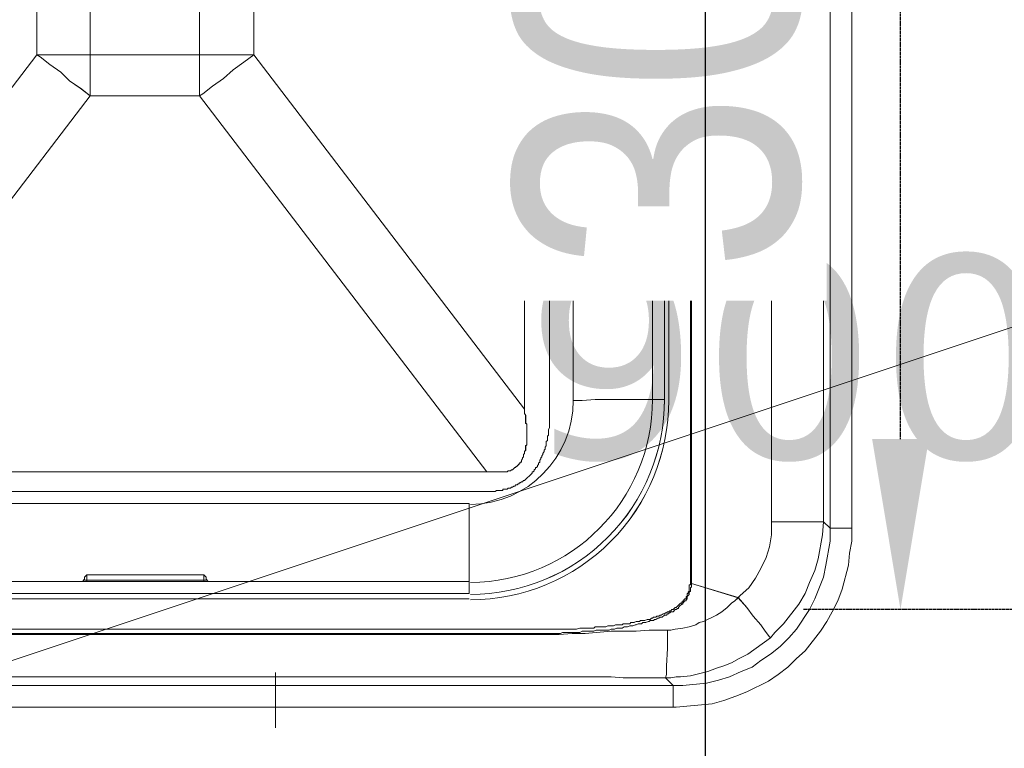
# Model space of a CAD drawing. Header units: millimetres. Extents: x -125266 to 274256, y -711690 to -301689.
# Tile 168 of 256: x -51655 to -51412, y -361779 to -361599. Entities that reach past the tile are written whole.
import ezdxf

# ---------------------------------------------------------------- set-up
doc = ezdxf.new("R2010")
doc.units = ezdxf.units.MM
doc.header["$PDMODE"] = 98
doc.linetypes.add('CONTINOUS', pattern=[0])
doc.linetypes.add('HIDDEN2', pattern=[0.1875, 0.125, -0.0625])
doc.layers.get('Defpoints').update_dxf_attribs({"lineweight": 5})
for name, color, linetype, lineweight in [('ARCH', 7, 'Continuous', 0), ('Equipment', 8, 'Continuous', 0), ('HOOD', 6, 'Continuous', 0), ('Legend', 5, 'Continuous', 0), ('MEPTEK HVAC-Kitchen Exhaust Air Duct', 30, 'Continuous', 30), ('MEPTEK HVAC-Kitchen Fresh Air Duct', 3, 'Continuous', 30), ('MEPTEK SA DUCT', 6, 'Continuous', 9), ('MEPTEK-TEXT1', 7, 'Continuous', 30)]:
    doc.layers.add(name, color=color, linetype=linetype, lineweight=lineweight)
for name, color, linetype in [('Light Equipment', 8, 'Continuous'), ('Model_Top', 7, 'Continuous'), ('RACK', 7, 'Continuous')]:
    doc.layers.add(name, color=color, linetype=linetype)
doc.styles.add('REVAC', font='verdana.ttf', dxfattribs={"height": 50})
doc.styles.get("Standard").update_dxf_attribs({"font": 'ARIALN.TTF'})
doc.styles.add('Times New Roman', font='times.ttf', dxfattribs={"height": 150})
doc.dimstyles.new('ARA-125', dxfattribs={"dimtxt": 200, "dimasz": 75, "dimexe": 0, "dimexo": 75, "dimgap": 7.5, "dimtad": 0, "dimdec": 0, "dimrnd": 5, "dimdsep": 46, "dimtxsty": 'Times New Roman', "dimblk": 'ARCHTICK', "dimcen": 56.25, "dimdle": 56.25, "dimclrd": 256, "dimclre": 256, "dimclrt": 256, "dimazin": 3, "dimtfac": 1, "dimtdec": 0, "dimtix": 1, "dimtmove": 1, "dimatfit": 3, "dimfxl": 0, "dimtolj": 1, "dimlwd": -1, "dimlwe": 0, "dimarcsym": 0})
doc.dimstyles.new('Copy of Standard', dxfattribs={"dimtxt": 70, "dimasz": 42, "dimexe": 24, "dimexo": 24, "dimgap": 24, "dimtad": 1, "dimtoh": 1, "dimdec": 0, "dimzin": 0, "dimdsep": 46, "dimtxsty": 'Standard', "dimcen": 0.09, "dimadec": 0, "dimazin": 0, "dimtfac": 1, "dimtdec": 0, "dimtofl": 0, "dimtmove": 0, "dimatfit": 3, "dimfxl": 0, "dimtolj": 1, "dimtzin": 0, "dimarcsym": 0})

# ---------------------------------------------------------------- blocks, each defined once
blk = doc.blocks.new('A$Cd18de8f6')
at = {"layer": 'Equipment'}
for points in [[(232.2, 644.48), (232.2, 630.85)], [(374.35, 122.11), (374.35, 598.53), (373.82, 601.47), (373.55, 604.41), (371.95, 610.29), (370.88, 613.23), (369.54, 615.9), (368.21, 618.3), (366.6, 620.71), (362.86, 625.52), (360.73, 627.39), (358.59, 629.53), (356.18, 631.4), (353.78, 633), (348.43, 635.67), (345.76, 636.74), (342.82, 637.81), (339.88, 638.61), (331.07, 639.41), (66.8, 639.41)], [(70.01, 639.41), (70.01, 634.07), (330.26, 634.07), (332.67, 634.07), (338.55, 633.53), (341.49, 632.73), (344.16, 631.93), (347.1, 630.59), (349.77, 629.53), (351.91, 627.92), (354.31, 626.32), (356.72, 624.45), (358.86, 622.31), (360.73, 620.17), (363.93, 615.36), (365.27, 612.69), (367.41, 607.35), (367.94, 604.41), (369.01, 598.53), (369.01, 595.32), (374.35, 595.32)], [(71.35, 620.44), (71.61, 624.98), (71.61, 629.26), (71.88, 631.4), (71.88, 632.2), (81.23, 632.2), (84.44, 631.93), (101.01, 631.93), (299.27, 631.93), (315.03, 631.93), (317.97, 632.2), (328.39, 632.2), (330.26, 634.07), (330.26, 639.41)], [(102.08, 620.17), (298.2, 620.17), (306.48, 620.17), (307.29, 619.91), (310.76, 619.91), (311.03, 619.64), (313.7, 619.64), (314.23, 619.37), (315.57, 619.37), (316.1, 619.1), (317.71, 619.1), (317.97, 618.84), (319.58, 618.84), (319.84, 618.57), (320.65, 618.57), (321.18, 618.3), (321.98, 618.3), (322.25, 618.04), (323.32, 618.04), (323.85, 617.77), (324.65, 617.77), (324.92, 617.5), (325.19, 617.5), (325.46, 617.23), (325.99, 617.23), (326.26, 616.97), (326.79, 616.97), (327.06, 616.7), (327.33, 616.7), (327.86, 616.43), (328.13, 616.43), (328.39, 616.17), (328.66, 616.17), (328.93, 615.9), (329.2, 615.9), (329.46, 615.63), (329.73, 615.63), (330, 615.36), (330.26, 615.36), (330.8, 614.83), (331.07, 614.83), (331.6, 614.3), (331.87, 614.03), (332.14, 613.76), (332.4, 613.76), (332.4, 613.49), (332.67, 613.49), (332.67, 613.23), (332.94, 613.23), (332.94, 612.96), (333.2, 612.69), (333.47, 612.69), (333.47, 612.16), (333.74, 612.16), (333.74, 611.36), (334.01, 611.36), (334.01, 611.09), (334.27, 610.82), (334.27, 609.22), (334.54, 609.22), (334.54, 608.95), (334.54, 301.4)], [(334.81, 301.4), (334.81, 608.95), (346.3, 612.42), (345.5, 613.23), (344.69, 613.76), (343.62, 614.83), (342.29, 615.9), (340.95, 616.7), (337.75, 618.3), (336.68, 618.57), (335.88, 619.1), (334.27, 619.64), (332.67, 619.91), (330.8, 620.17), (329.73, 620.44), (328.93, 620.44), (328.93, 624.98), (328.66, 629.26), (328.66, 631.4), (328.39, 632.2), (329.73, 632.2), (331.07, 631.93), (332.14, 631.93), (334.54, 631.66), (338.82, 630.59), (340.95, 629.79), (342.82, 629.26), (344.69, 628.46), (346.56, 627.39), (348.7, 626.32), (354.31, 622.31), (354.05, 622.04), (352.98, 620.71), (351.91, 619.1), (350.04, 616.97), (348.43, 614.83), (346.3, 612.42), (346.83, 611.89), (348.97, 610.02), (350.57, 607.62), (351.91, 605.21), (353.24, 602.54), (354.05, 599.87), (354.58, 596.93), (354.58, 593.72)], [(374.35, 122.91), (369.01, 122.91), (369.01, 595.32), (367.41, 593.72), (367.14, 596.93), (366.07, 602.81), (365.27, 605.74), (363.93, 608.68), (362.86, 611.36), (361.26, 614.03), (357.52, 618.84), (355.38, 620.98), (354.31, 622.31)], [(101.01, 621.51), (299.27, 621.51), (298.2, 621.24), (102.08, 621.24)], [(334.54, 608.95), (334.81, 608.95), (334.81, 609.75), (334.54, 610.02), (334.54, 610.82), (334.27, 611.09), (334.27, 611.62), (333.74, 612.16), (333.74, 612.69), (333.47, 612.96), (333.47, 613.23), (333.2, 613.23), (332.67, 613.76), (332.67, 614.03), (332.4, 614.03), (331.87, 614.56), (331.6, 614.83), (331.6, 615.1), (331.33, 615.1), (331.07, 615.36), (330.8, 615.36), (330.26, 615.9), (329.73, 615.9), (329.46, 616.17), (329.2, 616.17), (329.2, 616.43), (328.93, 616.43), (328.66, 616.7), (328.13, 616.7), (327.59, 617.23), (327.06, 617.23), (326.79, 617.5), (326.52, 617.5), (325.99, 617.77), (325.72, 617.77), (325.46, 618.04), (324.65, 618.04), (324.39, 618.3), (324.12, 618.3), (323.58, 618.57), (322.78, 618.57), (322.52, 618.84), (321.71, 618.84), (321.18, 619.1), (320.91, 619.1), (320.38, 619.37), (319.58, 619.37), (319.04, 619.64), (318.24, 619.64), (317.71, 619.91), (316.37, 619.91), (315.84, 620.17), (315.03, 620.17), (314.5, 620.44), (311.29, 620.44), (310.76, 620.71), (307.82, 620.71), (307.29, 620.98), (303.01, 620.98), (302.48, 621.24), (298.2, 621.24)], [(299.27, 621.51), (302.21, 621.51), (305.42, 621.24), (308.62, 621.24), (315.03, 620.71), (321.18, 620.71), (324.39, 620.44), (328.93, 620.44)], [(120.24, 612.69), (280.03, 612.69)], [(280.03, 608.42), (120.24, 608.42)], [(215.64, 608.42), (215.1, 607.88), (215.1, 607.35), (214.57, 606.81), (185.71, 606.81), (185.17, 607.35), (185.17, 607.88), (184.64, 608.42)], [(185.17, 607.88), (185.17, 608.15), (214.57, 608.15), (214.57, 606.81)], [(185.71, 606.81), (185.71, 608.15), (185.71, 608.42)], [(214.57, 608.42), (214.57, 608.15), (215.1, 608.15), (215.1, 607.88)], [(115.7, 586.24), (284.31, 586.24), (286.44, 586.24), (286.71, 585.97), (288.31, 585.97), (288.31, 585.7), (289.38, 585.7), (289.65, 585.44), (290.18, 585.44), (290.45, 585.17), (290.72, 585.17), (290.99, 584.9), (291.25, 584.9), (291.52, 584.64), (291.79, 584.64), (292.06, 584.37), (292.32, 584.37), (292.32, 584.1), (292.59, 584.1), (292.86, 583.83), (293.12, 583.83), (293.39, 583.57), (293.66, 583.57), (295.53, 581.7), (295.53, 581.43), (295.8, 581.43), (296.06, 581.16), (296.06, 580.9), (296.33, 580.63), (296.33, 580.36), (296.6, 580.36), (296.86, 580.09), (296.86, 579.83), (297.13, 579.56), (297.13, 579.29), (297.4, 579.02), (297.4, 578.49), (297.67, 578.22), (297.67, 577.96), (297.93, 577.69), (297.93, 577.42), (298.2, 577.15), (298.2, 576.89), (298.47, 576.35), (298.47, 576.09), (298.74, 575.82), (298.74, 575.28), (299, 575.02), (299, 573.95), (299.27, 573.68), (299.27, 572.61), (299.54, 572.34), (299.54, 571.01), (299.8, 570.47), (299.8, 565.93), (299.8, 305.95)], [(115.7, 581.43), (284.31, 581.43), (289.38, 581.43), (289.65, 581.16), (290.18, 581.16), (290.45, 580.9), (290.72, 580.9), (291.25, 580.36), (291.52, 580.36), (291.52, 580.09), (291.79, 580.09), (291.79, 579.83), (292.06, 579.83), (292.06, 579.56), (292.32, 579.56), (292.32, 579.29), (292.59, 579.29), (292.59, 579.02), (292.86, 579.02), (292.86, 578.49), (293.12, 578.22), (293.12, 577.96), (293.39, 577.69), (293.39, 577.15), (293.66, 576.89), (293.66, 576.35), (293.93, 576.09), (293.93, 575.02), (294.19, 574.75), (294.19, 569.67), (293.93, 569.41), (293.93, 567.54), (293.66, 567), (293.66, 565.93), (293.66, 305.95)], [(293.66, 305.95), (226.86, 393.32), (226.06, 392.79), (221.25, 389.04), (218.57, 386.91), (216.17, 385.04), (213.5, 383.17), (213.5, 393.32), (213.5, 478.56), (213.5, 488.71), (186.51, 488.71), (115.7, 581.43)], [(293.66, 565.93), (226.86, 478.56), (226.86, 393.32), (186.51, 393.32), (186.51, 383.17), (185.98, 383.7), (183.57, 385.57), (180.9, 387.44), (178.49, 389.31), (176.09, 391.45), (173.42, 393.32), (173.42, 478.56), (186.51, 478.56), (213.5, 478.56), (226.86, 478.56), (224.45, 480.43), (221.78, 482.3), (219.38, 484.44), (216.7, 486.31), (214.3, 488.18), (213.5, 488.71), (284.31, 581.43)], [(106.62, 565.93), (173.42, 478.56), (174.22, 479.09), (176.62, 480.96), (179.3, 482.83), (181.43, 484.97), (184.11, 486.84), (186.51, 488.71), (186.51, 478.56), (186.51, 393.32), (173.42, 393.32), (106.62, 305.95)], [(305.68, 253.57), (305.68, 563.79), (307.82, 563.79), (311.03, 563.53), (325.19, 563.53), (328.13, 563.53), (328.13, 253.31)], [(324.12, 243.42), (324.65, 246.36), (324.92, 249.57), (325.19, 252.77), (325.19, 253.31), (325.19, 563.53), (325.19, 253.31)]]:
    blk.add_lwpolyline(points, dxfattribs=at)
blk.add_lwpolyline([(329.2, 253.04), (329.2, 563.79, 0.414845), (280.3, 612.96)], format="xyb", dxfattribs=at)
for points in [[(120.24, 608.42), (120.24, 589.18), (280.03, 589.18), (280.03, 608.42), (280.03, 611.36), (120.24, 611.36)], [(367.41, 124.52), (366.87, 124.52), (362.6, 124.25), (354.31, 124.25), (354.31, 155.78), (354.58, 158.98), (354.58, 204.94), (354.58, 593.72), (367.41, 593.72), (367.41, 204.94)]]:
    blk.add_lwpolyline(points, close=True, dxfattribs=at)
for centre, radius, start, end in [((280.29, 563.78), 47.84, 359.6919, 89.989), ((280.14, 563.64), 45.04, 359.8564, 89.8037), ((280.08, 563.84), 25.6, 359.889, 89.5112)]:
    blk.add_arc(centre, radius, start, end, dxfattribs=at)
blk = doc.blocks.new('ARCH')
at = {"layer": 'Legend', "ltscale": 15}
h = blk.add_hatch(dxfattribs=at)
h.set_pattern_fill('SACNCR', color=8, scale=25, style=0)
edge = h.paths.add_edge_path()
edge.add_arc((-53445.78, -362114.48), 661.35, 18.05247, 146.34022)
edge.add_line((-53996.25, -361747.92), (-53996.25, -362009.47))
edge.add_line((-53996.25, -362009.47), (-53996.24, -362009.47))
edge.add_line((-53996.24, -362009.47), (-53974.54, -361931.34))
edge.add_line((-53974.54, -361931.34), (-53941.81, -361857.14))
edge.add_line((-53941.81, -361857.14), (-53898.73, -361788.42))
edge.add_line((-53898.73, -361788.42), (-53846.22, -361726.62))
edge.add_line((-53846.22, -361726.62), (-53785.36, -361673.01))
edge.add_line((-53785.36, -361673.01), (-53717.42, -361628.73))
edge.add_line((-53717.42, -361628.73), (-53643.81, -361594.68))
edge.add_line((-53643.81, -361594.68), (-53566.06, -361571.58))
edge.add_line((-53566.06, -361571.58), (-53485.81, -361559.91))
edge.add_line((-53485.81, -361559.91), (-53404.7, -361559.92))
edge.add_line((-53404.7, -361559.92), (-53377.17, -361563.92))
edge.add_arc((-53404.64, -362113.24), 550, 10.8678, 87.1378, ccw=False)
edge.add_line((-52864.5, -362009.54), (-48663.66, -362009.54))
edge.add_line((-48663.66, -362009.54), (-48663.66, -361770.81))
edge.add_line((-48663.66, -361770.81), (-48213.66, -361770.84))
edge.add_line((-48213.66, -361770.84), (-48213.66, -361770.83))
edge.add_line((-48213.66, -361770.83), (-48663.64, -361770.83))
edge.add_line((-48663.64, -361770.83), (-48213.64, -361770.84))
edge.add_line((-48213.64, -361770.84), (-48213.66, -361770.84))
edge.add_line((-48213.66, -361770.84), (-48213.66, -362009.81))
edge.add_line((-48213.66, -362009.81), (-46905.49, -362009.89))
edge.add_line((-46905.49, -362009.89), (-46905.49, -361909.54))
edge.add_line((-46905.49, -361909.54), (-48113.66, -361909.54))
edge.add_line((-48113.66, -361909.54), (-48113.66, -361670.83))
edge.add_line((-48113.66, -361670.83), (-48763.64, -361670.83))
edge.add_line((-48763.64, -361670.83), (-48763.64, -361909.54))
edge.add_line((-48763.64, -361909.54), (-52816.98, -361909.54))
h = blk.add_hatch(dxfattribs=at)
h.set_pattern_fill('SACNCR', color=8, scale=25, style=0)
edge = h.paths.add_edge_path()
edge.add_arc((-53445.78, -362114.48), 661.35, 18.05247, 146.34022)
edge.add_line((-53996.25, -361747.92), (-53996.25, -362009.47))
edge.add_line((-53996.25, -362009.47), (-53996.24, -362009.47))
edge.add_line((-53996.24, -362009.47), (-53974.54, -361931.34))
edge.add_line((-53974.54, -361931.34), (-53941.81, -361857.14))
edge.add_line((-53941.81, -361857.14), (-53898.73, -361788.42))
edge.add_line((-53898.73, -361788.42), (-53846.22, -361726.62))
edge.add_line((-53846.22, -361726.62), (-53785.36, -361673.01))
edge.add_line((-53785.36, -361673.01), (-53717.42, -361628.73))
edge.add_line((-53717.42, -361628.73), (-53643.81, -361594.68))
edge.add_line((-53643.81, -361594.68), (-53566.06, -361571.58))
edge.add_line((-53566.06, -361571.58), (-53485.81, -361559.91))
edge.add_line((-53485.81, -361559.91), (-53404.7, -361559.92))
edge.add_line((-53404.7, -361559.92), (-53377.17, -361563.92))
edge.add_arc((-53404.64, -362113.24), 550, 10.8678, 87.1378, ccw=False)
edge.add_line((-52864.5, -362009.54), (-48663.66, -362009.54))
edge.add_line((-48663.66, -362009.54), (-48663.66, -361770.81))
edge.add_line((-48663.66, -361770.81), (-48213.66, -361770.84))
edge.add_line((-48213.66, -361770.84), (-48213.66, -361770.83))
edge.add_line((-48213.66, -361770.83), (-48663.64, -361770.83))
edge.add_line((-48663.64, -361770.83), (-48663.66, -362021.85))
edge.add_line((-48663.66, -362021.85), (-48478.01, -362021.86))
edge.add_line((-48478.01, -362021.86), (-48478.03, -362220.82))
edge.add_line((-48478.03, -362220.82), (-48213.67, -362220.84))
edge.add_line((-48213.67, -362220.84), (-48213.64, -361770.84))
edge.add_line((-48213.64, -361770.84), (-48213.66, -361770.84))
edge.add_line((-48213.66, -361770.84), (-48213.66, -362009.81))
edge.add_line((-48213.66, -362009.81), (-46905.49, -362009.89))
edge.add_line((-46905.49, -362009.89), (-46905.49, -361909.54))
edge.add_line((-46905.49, -361909.54), (-48113.66, -361909.54))
edge.add_line((-48113.66, -361909.54), (-48113.66, -361670.83))
edge.add_line((-48113.66, -361670.83), (-48763.64, -361670.83))
edge.add_line((-48763.64, -361670.83), (-48763.64, -361909.54))
edge.add_line((-48763.64, -361909.54), (-52816.98, -361909.54))
at = {"layer": 'HOOD'}
blk.add_line((-49023.66, -360879.54), (-52023.66, -361879.54), dxfattribs=at)
at = {"layer": 'Light Equipment', "lineweight": 0}
blk.add_line((-49023.66, -360879.54), (-52023.66, -361879.54), dxfattribs=at)
for points in [[(-51449.31, -361251.31), (-51449.31, -361727.73), (-51449.84, -361730.67), (-51450.11, -361733.61), (-51451.71, -361739.49), (-51452.78, -361742.43), (-51454.12, -361745.1), (-51455.45, -361747.5), (-51457.06, -361749.91), (-51460.8, -361754.72), (-51462.94, -361756.59), (-51465.07, -361758.73), (-51467.48, -361760.6), (-51469.88, -361762.2), (-51475.23, -361764.87), (-51477.9, -361765.94), (-51480.84, -361767.01), (-51483.78, -361767.81), (-51492.59, -361768.61), (-51756.86, -361768.61)], [(-51449.31, -361252.11), (-51454.65, -361252.11), (-51454.65, -361724.52), (-51456.26, -361722.92), (-51456.52, -361726.13), (-51457.59, -361732.01), (-51458.39, -361734.95), (-51459.73, -361737.88), (-51460.8, -361740.56), (-51462.4, -361743.23), (-51466.14, -361748.04), (-51468.28, -361750.18), (-51469.35, -361751.51)], [(-51722.65, -361750.71), (-51524.39, -361750.71), (-51525.46, -361750.44), (-51721.59, -361750.44)], [(-51721.59, -361749.37), (-51525.46, -361749.37), (-51517.18, -361749.37), (-51516.38, -361749.11), (-51512.9, -361749.11), (-51512.63, -361748.84), (-51509.96, -361748.84), (-51509.43, -361748.57), (-51508.09, -361748.57), (-51507.56, -361748.31), (-51505.95, -361748.31), (-51505.69, -361748.04), (-51504.08, -361748.04), (-51503.82, -361747.77), (-51503.02, -361747.77), (-51502.48, -361747.5), (-51501.68, -361747.5), (-51501.41, -361747.24), (-51500.34, -361747.24), (-51499.81, -361746.97), (-51499.01, -361746.97), (-51498.74, -361746.7), (-51498.47, -361746.7), (-51498.21, -361746.44), (-51497.67, -361746.44), (-51497.4, -361746.17), (-51496.87, -361746.17), (-51496.6, -361745.9), (-51496.34, -361745.9), (-51495.8, -361745.63), (-51495.53, -361745.63), (-51495.27, -361745.37), (-51495, -361745.37), (-51494.73, -361745.1), (-51494.46, -361745.1), (-51494.2, -361744.83), (-51493.93, -361744.83), (-51493.66, -361744.57), (-51493.4, -361744.57), (-51492.86, -361744.03), (-51492.59, -361744.03), (-51492.06, -361743.5), (-51491.79, -361743.23), (-51491.53, -361742.96), (-51491.26, -361742.96), (-51491.26, -361742.69), (-51490.99, -361742.69), (-51490.99, -361742.43), (-51490.72, -361742.43), (-51490.72, -361742.16), (-51490.46, -361741.89), (-51490.19, -361741.89), (-51490.19, -361741.36), (-51489.92, -361741.36), (-51489.92, -361740.56), (-51489.66, -361740.56), (-51489.66, -361740.29), (-51489.39, -361740.02), (-51489.39, -361738.42), (-51489.12, -361738.42), (-51489.12, -361738.15), (-51489.12, -361430.6)], [(-51488.85, -361430.6), (-51488.85, -361738.15), (-51477.36, -361741.63), (-51478.17, -361742.43), (-51478.97, -361742.96), (-51480.04, -361744.03), (-51481.37, -361745.1), (-51482.71, -361745.9), (-51485.91, -361747.5), (-51486.98, -361747.77), (-51487.78, -361748.31), (-51489.39, -361748.84), (-51490.99, -361749.11), (-51492.86, -361749.37), (-51493.93, -361749.64), (-51494.73, -361749.64), (-51494.73, -361754.18), (-51495, -361758.46), (-51495, -361760.6), (-51495.27, -361761.4), (-51493.93, -361761.4), (-51492.59, -361761.13), (-51491.53, -361761.13), (-51489.12, -361760.86), (-51484.85, -361759.8), (-51482.71, -361758.99), (-51480.84, -361758.46), (-51478.97, -361757.66), (-51477.1, -361756.59), (-51474.96, -361755.52), (-51469.35, -361751.51), (-51469.62, -361751.25), (-51470.68, -361749.91), (-51471.75, -361748.31), (-51473.62, -361746.17), (-51475.23, -361744.03), (-51477.36, -361741.63), (-51476.83, -361741.09), (-51474.69, -361739.22), (-51473.09, -361736.82), (-51471.75, -361734.41), (-51470.42, -361731.74), (-51469.62, -361729.07), (-51469.08, -361726.13), (-51469.08, -361722.92)], [(-51517.98, -361382.77), (-51517.98, -361693), (-51515.84, -361693), (-51512.63, -361692.73), (-51498.47, -361692.73), (-51495.53, -361692.73), (-51495.53, -361382.51)], [(-51499.54, -361372.62), (-51499.01, -361375.56), (-51498.74, -361378.77), (-51498.47, -361381.97), (-51498.47, -361382.51), (-51498.47, -361692.73), (-51498.47, -361382.51)], [(-51707.96, -361715.44), (-51539.35, -361715.44), (-51537.22, -361715.44), (-51536.95, -361715.17), (-51535.35, -361715.17), (-51535.35, -361714.91), (-51534.28, -361714.91), (-51534.01, -361714.64), (-51533.48, -361714.64), (-51533.21, -361714.37), (-51532.94, -361714.37), (-51532.67, -361714.1), (-51532.41, -361714.1), (-51532.14, -361713.84), (-51531.87, -361713.84), (-51531.61, -361713.57), (-51531.34, -361713.57), (-51531.34, -361713.3), (-51531.07, -361713.3), (-51530.8, -361713.04), (-51530.54, -361713.04), (-51530.27, -361712.77), (-51530, -361712.77), (-51528.13, -361710.9), (-51528.13, -361710.63), (-51527.86, -361710.63), (-51527.6, -361710.36), (-51527.6, -361710.1), (-51527.33, -361709.83), (-51527.33, -361709.56), (-51527.06, -361709.56), (-51526.8, -361709.29), (-51526.8, -361709.03), (-51526.53, -361708.76), (-51526.53, -361708.49), (-51526.26, -361708.23), (-51526.26, -361707.69), (-51525.99, -361707.42), (-51525.99, -361707.16), (-51525.73, -361706.89), (-51525.73, -361706.62), (-51525.46, -361706.36), (-51525.46, -361706.09), (-51525.19, -361705.55), (-51525.19, -361705.29), (-51524.93, -361705.02), (-51524.93, -361704.48), (-51524.66, -361704.22), (-51524.66, -361703.15), (-51524.39, -361702.88), (-51524.39, -361701.81), (-51524.12, -361701.55), (-51524.12, -361700.21), (-51523.86, -361699.68), (-51523.86, -361695.13), (-51523.86, -361435.15)], [(-51707.96, -361710.63), (-51539.35, -361710.63), (-51534.28, -361710.63), (-51534.01, -361710.36), (-51533.48, -361710.36), (-51533.21, -361710.1), (-51532.94, -361710.1), (-51532.41, -361709.56), (-51532.14, -361709.56), (-51532.14, -361709.29), (-51531.87, -361709.29), (-51531.87, -361709.03), (-51531.61, -361709.03), (-51531.61, -361708.76), (-51531.34, -361708.76), (-51531.34, -361708.49), (-51531.07, -361708.49), (-51531.07, -361708.23), (-51530.8, -361708.23), (-51530.8, -361707.69), (-51530.54, -361707.42), (-51530.54, -361707.16), (-51530.27, -361706.89), (-51530.27, -361706.36), (-51530, -361706.09), (-51530, -361705.55), (-51529.74, -361705.29), (-51529.74, -361704.22), (-51529.47, -361703.95), (-51529.47, -361698.87), (-51529.74, -361698.61), (-51529.74, -361696.74), (-51530, -361696.2), (-51530, -361695.13), (-51530, -361435.15)], [(-51717.04, -361695.13), (-51650.24, -361607.76), (-51649.44, -361608.29), (-51647.04, -361610.16), (-51644.36, -361612.03), (-51642.23, -361614.17), (-51639.56, -361616.04), (-51637.15, -361617.91), (-51637.15, -361607.76), (-51637.15, -361522.52), (-51650.24, -361522.52), (-51717.04, -361435.15)], [(-51530, -361435.15), (-51596.8, -361522.52), (-51597.6, -361521.99), (-51602.41, -361518.25), (-51605.09, -361516.11), (-51607.49, -361514.24), (-51610.16, -361512.37), (-51610.16, -361522.52), (-51610.16, -361607.76), (-51610.16, -361617.91), (-51637.15, -361617.91), (-51707.96, -361710.63)], [(-51530, -361695.13), (-51596.8, -361607.76), (-51596.8, -361522.52), (-51637.15, -361522.52), (-51637.15, -361512.37), (-51637.68, -361512.9), (-51640.09, -361514.77), (-51642.76, -361516.64), (-51645.17, -361518.51), (-51647.57, -361520.65), (-51650.24, -361522.52), (-51650.24, -361607.76), (-51637.15, -361607.76), (-51610.16, -361607.76), (-51596.8, -361607.76), (-51599.21, -361609.63), (-51601.88, -361611.5), (-51604.28, -361613.64), (-51606.96, -361615.51), (-51609.36, -361617.38), (-51610.16, -361617.91), (-51539.35, -361710.63)], [(-51753.65, -361768.61), (-51753.65, -361763.27), (-51493.4, -361763.27), (-51490.99, -361763.27), (-51485.11, -361762.73), (-51482.17, -361761.93), (-51479.5, -361761.13), (-51476.56, -361759.8), (-51473.89, -361758.73), (-51471.75, -361757.12), (-51469.35, -361755.52), (-51466.94, -361753.65), (-51464.81, -361751.51), (-51462.94, -361749.37), (-51459.73, -361744.57), (-51458.39, -361741.89), (-51456.26, -361736.55), (-51455.72, -361733.61), (-51454.65, -361727.73), (-51454.65, -361724.52), (-51449.31, -361724.52)], [(-51608.03, -361737.62), (-51608.56, -361737.08), (-51608.56, -361736.55), (-51609.09, -361736.01), (-51637.95, -361736.01), (-51638.49, -361736.55), (-51638.49, -361737.08), (-51639.02, -361737.62)], [(-51638.49, -361737.08), (-51638.49, -361737.35), (-51609.09, -361737.35), (-51609.09, -361736.01)], [(-51637.95, -361736.01), (-51637.95, -361737.35), (-51637.95, -361737.62)], [(-51543.63, -361737.62), (-51703.42, -361737.62)], [(-51609.09, -361737.62), (-51609.09, -361737.35), (-51608.56, -361737.35), (-51608.56, -361737.08)], [(-51489.12, -361738.15), (-51488.85, -361738.15), (-51488.85, -361738.95), (-51489.12, -361739.22), (-51489.12, -361740.02), (-51489.39, -361740.29), (-51489.39, -361740.82), (-51489.92, -361741.36), (-51489.92, -361741.89), (-51490.19, -361742.16), (-51490.19, -361742.43), (-51490.46, -361742.43), (-51490.99, -361742.96), (-51490.99, -361743.23), (-51491.26, -361743.23), (-51491.79, -361743.76), (-51492.06, -361744.03), (-51492.06, -361744.3), (-51492.33, -361744.3), (-51492.59, -361744.57), (-51492.86, -361744.57), (-51493.4, -361745.1), (-51493.93, -361745.1), (-51494.2, -361745.37), (-51494.46, -361745.37), (-51494.46, -361745.63), (-51494.73, -361745.63), (-51495, -361745.9), (-51495.53, -361745.9), (-51496.07, -361746.44), (-51496.6, -361746.44), (-51496.87, -361746.7), (-51497.14, -361746.7), (-51497.67, -361746.97), (-51497.94, -361746.97), (-51498.21, -361747.24), (-51499.01, -361747.24), (-51499.27, -361747.5), (-51499.54, -361747.5), (-51500.08, -361747.77), (-51500.88, -361747.77), (-51501.14, -361748.04), (-51501.95, -361748.04), (-51502.48, -361748.31), (-51502.75, -361748.31), (-51503.28, -361748.57), (-51504.08, -361748.57), (-51504.62, -361748.84), (-51505.42, -361748.84), (-51505.95, -361749.11), (-51507.29, -361749.11), (-51507.82, -361749.37), (-51508.63, -361749.37), (-51509.16, -361749.64), (-51512.37, -361749.64), (-51512.9, -361749.91), (-51515.84, -361749.91), (-51516.38, -361750.18), (-51520.65, -361750.18), (-51521.18, -361750.44), (-51525.46, -361750.44)], [(-51703.42, -361741.89), (-51543.63, -361741.89)], [(-51752.31, -361749.64), (-51752.05, -361754.18), (-51752.05, -361758.46), (-51751.78, -361760.6), (-51751.78, -361761.4), (-51742.43, -361761.4), (-51739.22, -361761.13), (-51722.65, -361761.13), (-51524.39, -361761.13), (-51508.63, -361761.13), (-51505.69, -361761.4), (-51495.27, -361761.4), (-51493.4, -361763.27), (-51493.4, -361768.61)], [(-51524.39, -361750.71), (-51521.45, -361750.71), (-51518.25, -361750.44), (-51515.04, -361750.44), (-51508.63, -361749.91), (-51502.48, -361749.91), (-51499.27, -361749.64), (-51494.73, -361749.64)], [(-51591.46, -361773.69), (-51591.46, -361760.05)]]:
    blk.add_lwpolyline(points, dxfattribs=at)
for points in [[(-51456.26, -361253.72), (-51456.79, -361253.72), (-51461.06, -361253.45), (-51469.35, -361253.45), (-51469.35, -361284.98), (-51469.08, -361288.19), (-51469.08, -361334.14), (-51469.08, -361722.92), (-51456.26, -361722.92), (-51456.26, -361334.14)], [(-51703.42, -361737.62), (-51703.42, -361718.38), (-51543.63, -361718.38), (-51543.63, -361737.62), (-51543.63, -361740.56), (-51703.42, -361740.56)]]:
    blk.add_lwpolyline(points, close=True, dxfattribs=at)
blk.add_lwpolyline([(-51494.46, -361382.24), (-51494.46, -361693, -0.414845), (-51543.36, -361742.16)], format="xyb", dxfattribs=at)
for centre, radius, start, end in [((-51543.37, -361692.99), 47.84, 270.011, 0.3081), ((-51543.52, -361692.84), 45.04, 270.1963, 0.1436), ((-51543.58, -361693.04), 25.6, 270.4888, 0.111)]:
    blk.add_arc(centre, radius, start, end, dxfattribs=at)
at = {"layer": 'Equipment', "lineweight": 30, "xscale": -1, "rotation": 180}
blk.add_blockref('A$Cd18de8f6', (-51823.66, -361129.2), dxfattribs=at)
blk = doc.blocks.new('H-06')
at = {"layer": 'Model_Top', "color": 7, "insert": (-82532.1, -343871.14), "char_height": 50, "width": 825.636, "attachment_point": 1, "style": 'REVAC'}
blk.add_mtext('\\pi173.24445;Exhaust collar\\P\\pi242.20013;350 x 300\\P\\pi89.64808;900 CFM @ 190 Pa', dxfattribs=at)
blk = doc.blocks.new('*D1614')
at = {"layer": 'Defpoints', "color": 0, "transparency": 16777216}
for p in [(-51437.3, -361444.54), (-51381.16, -361444.54), (-51381.16, -361744.54)]:
    blk.add_point(p, dxfattribs=at)
at = {"layer": 'MEPTEK SA DUCT', "color": 0, "linetype": 'HIDDEN2', "lineweight": -2, "transparency": 16777216}
for p, q in [((-51405.16, -361444.54), (-51461.3, -361444.54)), ((-51437.3, -361702.54), (-51437.3, -361486.54)), ((-51405.16, -361744.54), (-51461.3, -361744.54))]:
    blk.add_line(p, q, dxfattribs=at)
at = {"layer": 'MEPTEK SA DUCT', "color": 0, "transparency": 16777216}
for points in [[(-51444.3, -361486.54), (-51430.3, -361486.54), (-51437.3, -361444.54)], [(-51444.3, -361702.54), (-51430.3, -361702.54), (-51437.3, -361744.54)]]:
    blk.add_solid(points, dxfattribs=at)
at = {"layer": 'MEPTEK SA DUCT', "color": 0, "transparency": 16777216, "insert": (-51497.04, -361594.54), "char_height": 70, "attachment_point": 5, "rotation": 90, "bg_fill": 3, "box_fill_scale": 1.1, "bg_fill_color": 256, "bg_fill_true_color": 13158600, "bg_fill_transparency": 0}
blk.add_mtext('\\A1;300', dxfattribs=at)
blk = doc.blocks.new('_ArchTick')
at = {"color": 0, "linetype": 'ByBlock', "const_width": 0.15}
blk.add_lwpolyline([(-0.5, -0.5), (0.5, 0.5)], dxfattribs=at)

msp = doc.modelspace()

# ---------------------------------------------------------------- block references
at = {"layer": 'ARCH'}
msp.add_blockref('ARCH', (0, 0), dxfattribs=at)
at = {"layer": 'HOOD'}
msp.add_blockref('H-06', (30912.24, -17619.32), dxfattribs=at)

# ---------------------------------------------------------------- texts
at = {"layer": 'RACK', "color": 3, "lineweight": 0, "insert": (-55480.95, -361423.27), "char_height": 150, "attachment_point": 1}
msp.add_mtext_dynamic_manual_height_columns('\\pi54.99251;IT \\P\\pi-110.30421;RACK', width=243.2047, gutter_width=1, heights=[0], dxfattribs=at)

# ---------------------------------------------------------------- next in the draw order: dimensions: what is measured, and where the dimension line sits
at = {"layer": 'MEPTEK SA DUCT'}
dim = msp.add_linear_dim(base=(-51437.3, -361444.54), p1=(-51381.16, -361744.54), p2=(-51381.16, -361444.54), angle=90, dimstyle='Copy of Standard', override={"dimtfill": 1}, dxfattribs=at)
dim.commit()
dim.dimension.update_dxf_attribs({"geometry": '*D1614', "text_midpoint": (-51497.04, -361594.54)})

# ---------------------------------------------------------------- next in the draw order: linework, layer by layer
at = {"layer": 'MEPTEK HVAC-Kitchen Exhaust Air Duct'}
msp.add_line((-51485.5, -361369.54, 1.51), (-51485.5, -361819.54, 1.51), dxfattribs=at)
at = {"layer": 'MEPTEK HVAC-Kitchen Exhaust Air Duct', "extrusion": (0, -0.00395, 0.999992)}
msp.add_arc((-51485.5, -361216.71, 1429.02), 600, 229.64533, 270, dxfattribs=at)

# ---------------------------------------------------------------- next in the draw order: texts
at = {"layer": 'MEPTEK-TEXT1', "char_height": 350, "attachment_point": 1}
for s, insert, width in [('{\\fCalibri|b0|i0|c0|p34;\\H1.28571x;\\C1;GENERAL GUIDELINES-HVAC :\\P\\fArial Narrow|b0|i0|c0|p34;\\H0.88889x;\\C256;\\P\\fCalibri|b0|i0|c0|p34;\\C4;DUCTING :\\H0.875x;\\P\\pi-1050,l1050,t1050;\\C256;1.^IDUCTING SHALL BE IN ACCORDANCE WITH IS 655, GALVANIZED IRON SHEET TO BE USED FOR ALL DUCTING WORKS. THERMAL INSULATION ON DUCTS SHALL BE 19 MM THICK. CLOSED CELL CLASS “O” BS 476 PART 6-7 FM APPROVED NITRILE RUBBER ELASTOMERIC INSULATION THERMAL CONDUCTIVITY 0.033 WATTS PER METER-KELVIN (W/(M.K)) AT 0°C FOR AIR CONDITIONING DUCTING. \\P2.^ITHERMAL INSULATION ON KITCHEN EXHAUST DUCTING SHALL BE 80 MM THICK ALUMINUM FOIL FACED RESIN BONDED FIBRE GLASS WOOL OF DENSITY NOT LESS THAN 48 KG/M3.\\P3.^ITHERMAL INSULATION ON FRESH AIR, SUPPLY AIR AND RETURN AIR SHALL BE 19MM THICK CLOSED CELL ANTI-MICROBIAL CLASS “O” BS 476 AND PART 6 & 7 FM APPROVED NITRILE RUBBER ELASTOMERIC INSULATION THERMAL CONDUCTIVITY 0.033 WATTS PER METER-KELVIN (W/ (M\\fArial|b0|i0|c0|p34;.\\fCalibri|b0|i0|c0|p34;K)) AT 0°C.\\P4.^IAPPROPRIATE NUMBER OF TRAP DOORS SHALL BE PROVIDED IN KITCHEN EXHAUST DUCTING FOR OIL/GREASE CLEANING PURPOSE.\\P5.^IDUCTING INSTALLATION WITH RESPECT TO FRESH AIR INTAKE, KITCHEN EXHAUST OUT FROM LOCATION UP TO LOUVERS AT FAÇADE SHALL BE IN THE SCOPE OF CONCESSIONER INCLUDING AIR WASHER, EXHAUST FAN SECTION DRY SCRUBBER ETC.\\P6.^IEACH AND EVERY KITCHEN EXHAUST HOOD SHOULD BE EQUIPPED WITH UL LISTED, WET CHEMICAL BASED, MECHANICALLY OPERATED, AUTOMATIC FIRE SUPPRESSION SYSTEM. SEPARATE DRAWING TO BE SUBMITTED FOR HOOD SUPPRESSION SYSTEM.\\P7.^ISUPPORTING OF DUCTING TO BE DONE WITH USING ANGLE 50X 50 X 5MM AND TIE ROD OF SIZE MINIMUM 10 MM DIA/ AS PER DUCT SIZE.\\P8.^IPOST COMPLETION OF ONSITE WORK, CONCESSIONAIRE HAS TO SHARE TESTING AND COMMISSIONING REPORT WITH DIAL.\\P9.^IINTEGRATION WITH FIRE ALARM SYSTEM, SO THAT AHU GET SWITCHED OFF IN CASE OF ANY FIRE INCIDENT.\\P10.^IFOR EQUIPMENT PLACEMENT STRUCTURAL DETAILS TO BE APPROVED BY STRUCTURAL CONSULTANT AND SAME TO BE SHARE WITH DIAL.\\P11.^ITRAP DOOR WITH PROPER ACCESS TO BE PROVIDED FOR FILTER AND COPPER COIL CLEANING.\\P12.^IKITCHEN VENTILATION SHALL COMPLY TO NFPA 96 GUIDELINE.}', (-102876.11, -301696.9), 28043.4288), ('{\\fCalibri|b0|i0|c0|p34;\\H1.28571x;\\C1;CHILLED WATER PIPING:-\\H0.77778x;\\P\\pi-1050,l1050,t1050;\\C256;1.^ICHILLED WATER PIPING SHALL BE CONFIRMING TO IS:1239 PART I CLASS ‘C’ HEAVY AND FITTING SHALL BE CONFORMING TO ASTM A-105,3000LBS SOCKET WELD END (UP TO 50MM) & 1S:1239 PART-II HEAVY/ASTM A-234 WPB, GR.B BUTT WELD FITTING ( ABOVE 50NB PIPE SIZE)\\P2.^IPIPING CONNECTION SHOULD BE SOCKET WELDED UP TO 50NB SIZE AND SHALL BE BUTT WELD ABOVE 50NB PIPE SIZE. PIPE FLANGES SHOULD BE CONFIRMING TO ASTM A-105 # 150 SORF AND FLANGE DIMENSION SHOULD BE IN ACCORDANCE WITH ASME/ANSI B 16.5 (150 SORF), FITTING TO FITTING WELDING IS NOT ALLOWED. NOZZLE CONNECTIONS/THREDOLETS/WELDOLETS ARE NOT ALLOWED BY PUNCTURING THE PIPE. ONLY EQUAL/UNEQUAL TEE’S SHALL BE USED FOR BRANCH CONNECTION FROM HEADER. SOCKET WELD END TEE SHOULD BE USED FOR BRANCH CONNECTION (UP-TO -50NB PIPE SIZE) W.R.T TO PRESSURE GAUGE/TEMPERATURE GAUGE/AIR VENT/DRAIN POINT ETC.\\P3.^IPOST INSTALLATION CLEARANCE BY DIAL, CHW PIPING SHALL BE TESTED @15KGF/CM2 HYDROSTATICS PRESSURE FOR 24HRS HOLD TIME AND TESTING SHOULD BE WITNESSED TO DIAL TEAM.\\P4.^ITHERMAL INSULATION ON CHW AND CONDENSATE DRAIN PIPING LINE SHALL BE 25MM THICK. CLOSED CELL ANTI-MICROBIAL CLASS “O” BS 476 AND PART 6 & 7 FM APPROVED NITRILE RUBBER ELASTOMERIC INSULATION THERMAL CONDUCTIVITY 0.033 WATTS PER METER-KELVIN (W/ (M\\fArial|b0|i0|c0|p34;⋅\\fCalibri|b0|i0|c0|p34;K)) AT 0°C.\\P5.^ICONDENSATE DRAIN PIPING SHALL BE COMPLYING TO IS 4985 CLASS 3 UPVC PIPE. SOLVENT CEMENT COMPLYING WITH ASTM D2564 SHALL BE USED FOR JOINTS.\\P6.^IFOR CEILING SUSPENDED CHILLED WATER PIPE:  PIPE SHOULD BE HANGED WITH TIE ROD OF SIZE MINIMUM 10 MM DIA.}', (-102709.02, -319968), 24849.3539)]:
    msp.add_mtext(s, dxfattribs=dict(at, insert=insert, width=width))

# ---------------------------------------------------------------- next in the draw order: leaders
at = {"layer": 'MEPTEK HVAC-Kitchen Fresh Air Duct', "linetype": 'CONTINOUS', "lineweight": -2, "ltscale": 25}
msp.add_leader([(-52439.53, -359997.67, -11.79), (-52439.53, -362710.48, -11.79), (-50711.38, -362710.48, -11.79)], dimstyle='ARA-125', override={"dimtxt": 150, "dimasz": 150}, dxfattribs=at)

doc.saveas('drawing.dxf')
